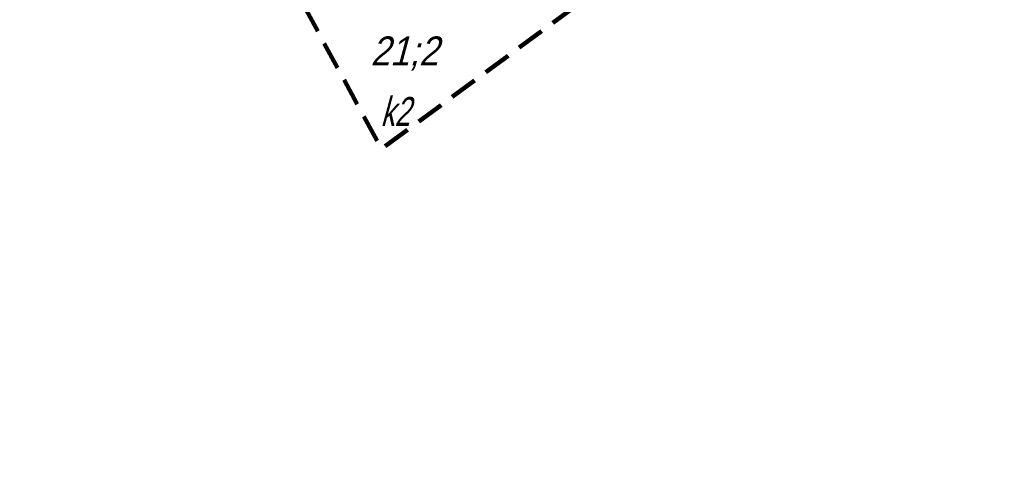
# Model space of a CAD drawing. Extents: x 7463256 to 7464485, y 5957341 to 5958260.
# Tile 57 of 256: x 7463638 to 7463680, y 5957398 to 5957417. Entities that reach past the tile are written whole.
import ezdxf
from ezdxf.enums import TextEntityAlignment as Align

# ---------------------------------------------------------------- set-up
doc = ezdxf.new("R2010")
doc.units = 0
doc.header["$MEASUREMENT"] = 0
doc.linetypes.add('4', pattern=[1.8, 1.2, -0.6])
for name, color, linetype in [('312-Numer ewidencyjny budynku', 7, 'CONTINUOUS'), ('312-Numer ewidencyjny budynku-Atr124', 7, 'CONTINUOUS'), ('Obszar opracowania', 7, 'CONTINUOUS')]:
    doc.layers.add(name, color=color, linetype=linetype)
doc.styles.get("Standard").update_dxf_attribs({"font": 'txt', "width": 0.75})

msp = doc.modelspace()

# ---------------------------------------------------------------- linework, layer by layer
at = {"layer": 'Obszar opracowania', "color": 132, "linetype": '4', "lineweight": 200, "flags": 128}
msp.add_lwpolyline([(7463648.63, 5957598.42), (7463381.17, 5957559), (7463352.31, 5957567.45), (7463255.88, 5957568.85), (7463280.41, 5957340.9), (7463468.95, 5957378.08), (7463536.66, 5957509.53), (7463626.95, 5957460.4), (7463653.5, 5957411.27), (7463734.5, 5957471.02), (7463879.22, 5957698.07), (7464314.97, 5957939.96), (7464470.72, 5957945.23), (7464483.34, 5958244.06), (7464262.86, 5958260.06), (7464240.11, 5958013.73), (7463789.91, 5957739.13), (7463712.41, 5957593.35)], close=True, dxfattribs=at)

# ---------------------------------------------------------------- texts
at = {"layer": '312-Numer ewidencyjny budynku', "color": 7, "linetype": 'Continuous', "lineweight": 18, "oblique": 15, "width": 0.9}
msp.add_text('21;2', height=1.25, dxfattribs=at).set_placement((7463653.03, 5957416.14), align=Align.TOP_LEFT)
at = {"layer": '312-Numer ewidencyjny budynku-Atr124', "color": 7, "oblique": 15, "width": 0.72}
msp.add_text('k2', height=1.25, dxfattribs=at).set_placement((7463653.46, 5957412.27))

doc.saveas('drawing.dxf')
